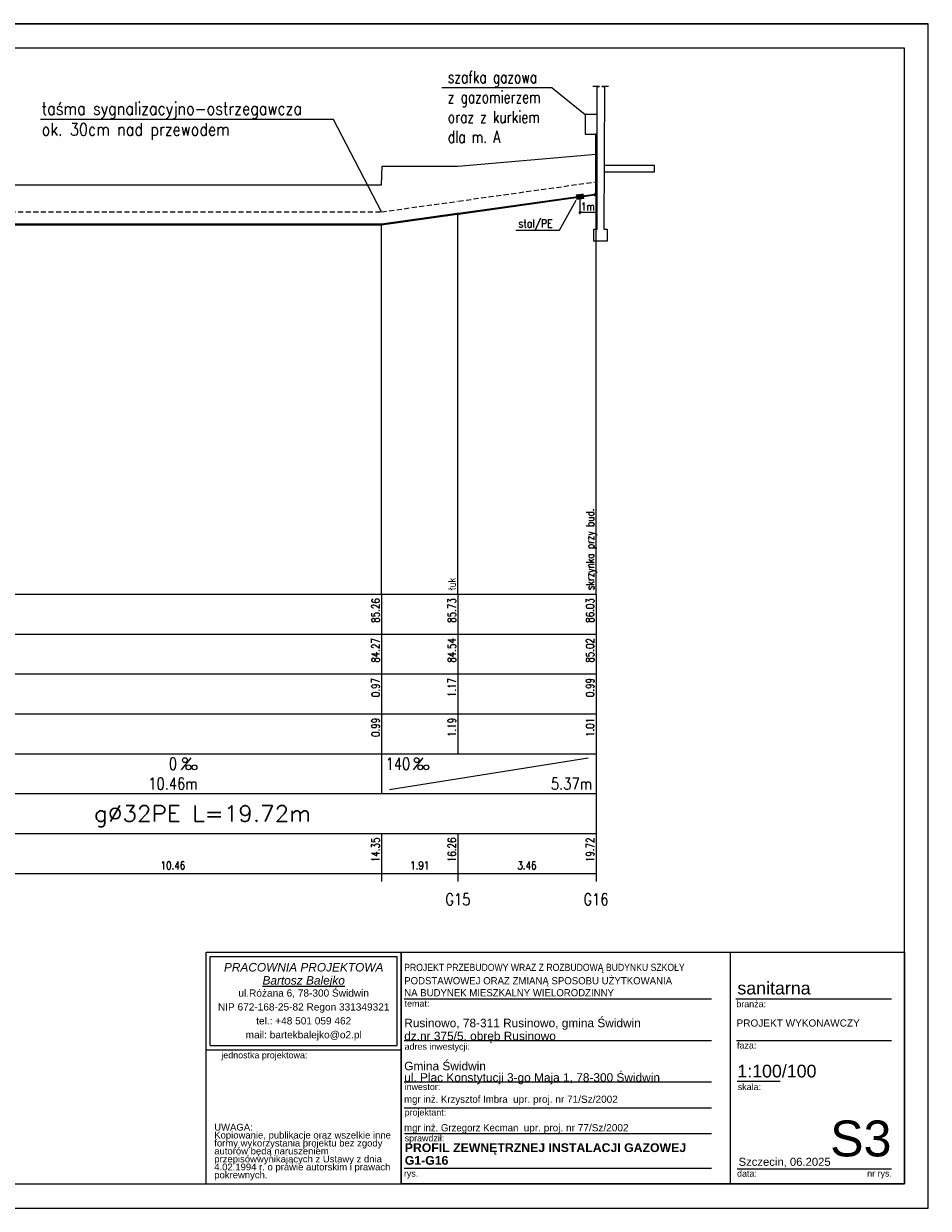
# Model space of a CAD drawing. Extents: x -2340 to 12549, y -755 to 9303.
# Tile 6 of 8: x 5720 to 7987, y 6333 to 9303. Entities that reach past the tile are written whole.
import ezdxf
from ezdxf.enums import TextEntityAlignment as Align

# ---------------------------------------------------------------- set-up
doc = ezdxf.new("R2010")
doc.units = 0
doc.header["$LTSCALE"] = 0.1
doc.header["$MEASUREMENT"] = 0
for name, pattern in [('4003', [3, 2, -1]), ('CENTER', [50.8, 31.75, -6.35, 6.35, -6.35]), ('DASHED', [19.05, 12.7, -6.35])]:
    doc.linetypes.add(name, pattern=pattern)
doc.layers.get('0').update_dxf_attribs({"linetype": 'CONTINUOUS'})
for name, color, linetype in [('#op-kan-san', 3, 'CONTINUOUS'), ('_odnosniki', 8, 'CONTINUOUS'), ('_TABELA', 7, 'CONTINUOUS'), ('BUDYNKI', 7, 'CONTINUOUS'), ('LICZBY', 7, 'CONTINUOUS'), ('LINIE_ODN', 7, 'CONTINUOUS'), ('LINIE_TABELI', 7, 'CONTINUOUS'), ('ODCINKI', 2, 'CONTINUOUS'), ('OPIS_PZ', 7, 'CONTINUOUS'), ('OPISRZĘDNA', 3, 'CONTINUOUS'), ('OSIE', 7, 'CENTER'), ('TER_ISTN', 8, 'CONTINUOUS'), ('WEZLY', 2, 'CONTINUOUS')]:
    doc.layers.add(name, color=color, linetype=linetype)
for name, color, linetype, lineweight in [('ARCH TABELA_Nr_Pióra__1', 7, 'CONTINUOUS', 25), ('ARCH TABELA_Nr_Pióra__21', 7, 'CONTINUOUS', 9), ('ARCH TABELA_Nr_Pióra__7', 7, 'CONTINUOUS', 13)]:
    doc.layers.add(name, color=color, linetype=linetype, lineweight=lineweight)
doc.styles.add('GENERATED_STYLE_10', font='ariali.ttf')
doc.styles.add('GENERATED_STYLE_11', font='arialbd.ttf')
doc.styles.add('GENERATED_STYLE_7', font='txt')
doc.styles.add('GENERATED_STYLE_9', font='arial.ttf')
doc.styles.add('ROMANS', font='romans', dxfattribs={"width": 0.8})
doc.styles.add('STYL13', font='SIMPLEX.SHX', dxfattribs={"width": 0.8})
doc.styles.add('STYL15', font='SIMPLEX.SHX', dxfattribs={"width": 0.8})
doc.styles.add('STYL2', font='SIMPLEX.SHX', dxfattribs={"width": 0.8})
doc.styles.add('STYL4', font='SIMPLEX.SHX', dxfattribs={"width": 0.8})
doc.styles.add('STYL5', font='SIMPLEX.SHX', dxfattribs={"width": 0.8})
doc.styles.add('STYL6', font='SIMPLEX.SHX', dxfattribs={"width": 0.8})

msp = doc.modelspace()

# ---------------------------------------------------------------- hatches: boundary and pattern name
at = {"layer": 'TER_ISTN'}
msp.add_hatch(color=7, dxfattribs=at).paths.add_polyline_path([(7105.15858, 8861.15199), (7124.95528, 8863.679), (7123.24661, 8877.06477), (7103.44991, 8874.53776)])

# ---------------------------------------------------------------- linework, layer by layer
at = {"layer": '#op-kan-san', "color": 7}
for q in [(6767.95579, 9142.04032), (7127.40259, 9075.4921)]:
    msp.add_line((7044.51324, 9142.04032), q, dxfattribs=at)
msp.add_line((7154.20259, 8829.7372), (7110.81915, 8829.7372))
at = {"layer": '_odnosniki', "color": 7, "lineweight": 0}
for p, q in [((6496.51922, 9062.52644), (5761.93869, 9062.52644)), ((6616.91259, 8831.0821), (6496.51922, 9062.52644))]:
    msp.add_line(p, q, dxfattribs=at)
at = {"layer": '_TABELA', "color": 7, "lineweight": 0}
msp.add_line((7062.86922, 8785.23765), (7104.19934, 8860.30262), dxfattribs=at)
at = {"layer": '_TABELA', "color": 7}
msp.add_lwpolyline([(3786.95739, 9302.8498), (7986.95739, 9302.8498), (3786.95739, 9302.8498), (3786.95739, 6332.8498), (7986.95739, 6332.8498), (7986.95739, 9302.8498)], dxfattribs=at)
msp.add_lwpolyline([(7926.95739, 9241.8498), (4036.95739, 9241.8498), (4036.95739, 6393.8498), (7926.95739, 6393.8498)], close=True, dxfattribs=at)
at = {"layer": 'ARCH TABELA_Nr_Pióra__21', "linetype": 'Continuous'}
for p, q in [((6176.95739, 6974.96682), (6666.31909, 6974.96682)), ((6176.95739, 6393.8498), (6176.95739, 6974.96682)), ((6176.95739, 6974.96682), (7926.95739, 6974.96682)), ((6187.59569, 6740.92426), (6187.59569, 6964.32852)), ((6187.59569, 6964.32852), (6655.6808, 6964.32852)), ((6655.6808, 6740.92426), (6655.6808, 6964.32852)), ((6666.31909, 6974.96682), (6666.31909, 6393.8498)), ((6666.31909, 6730.28597), (6666.31909, 6974.96682)), ((7490.78718, 6974.96682), (7490.78718, 6393.8498)), ((7926.95739, 6974.96682), (7926.95739, 6393.8498)), ((6666.31909, 6393.8498), (6666.31909, 6934.96682)), ((6673.5425, 6857.96682), (7443.52305, 6857.96682)), ((7504.71904, 6857.96682), (7894.65372, 6857.96682)), ((6673.5425, 6753.96682), (7443.52305, 6753.96682)), ((7506.46372, 6753.96682), (7894.65372, 6753.96682)), ((6176.95739, 6730.28597), (6666.31909, 6730.28597)), ((6187.59569, 6740.92426), (6655.6808, 6740.92426)), ((6673.5425, 6649.96682), (7443.52305, 6649.96682)), ((7507.64457, 6651.70086), (7615.60733, 6651.70086)), ((6673.5425, 6585.11003), (7443.52305, 6585.11003)), ((6674.61165, 6520.25324), (7443.52305, 6520.25324)), ((6673.5425, 6433.8498), (7443.52305, 6433.8498)), ((7507.64457, 6432.0905), (7735.82342, 6432.0905)), ((7735.82342, 6432.0905), (7894.65372, 6432.0905)), ((6176.95739, 6393.8498), (6666.31909, 6393.8498)), ((7926.95739, 6393.8498), (6666.31909, 6393.8498))]:
    msp.add_line(p, q, dxfattribs=at)
at = {"layer": 'BUDYNKI'}
for p, q in [((7162.96259, 9145.4921), (7146.29259, 9145.4921)), ((7157.40259, 8787.4921), (7157.40259, 9145.4921)), ((7157.40259, 9145.4921), (7162.96259, 9145.4921)), ((7185.18259, 9145.4921), (7168.51259, 9145.4921)), ((7168.51259, 9145.4921), (7174.07259, 9145.4921)), ((7175.07259, 9145.4921), (7174.07259, 8787.4921)), ((7149.07259, 8757.4921), (7149.07259, 8787.4921)), ((7149.07259, 8787.4921), (7157.40259, 8787.4921)), ((7174.07259, 8787.4921), (7182.40259, 8787.4921)), ((7182.40259, 8787.4921), (7182.40259, 8757.4921)), ((7182.40259, 8757.4921), (7149.07259, 8757.4921)), ((7164.73259, 8757.4921), (7164.73259, 8757.4921))]:
    msp.add_line(p, q, dxfattribs=at)
at = {"layer": 'LICZBY'}
for p, q in [((6138.91259, 7462.4921), (6114.91259, 7432.4921)), ((6719.91259, 7462.4921), (6695.91259, 7432.4921))]:
    msp.add_line(p, q, dxfattribs=at)
for centre in [(6123.91259, 7456.4921), (6704.91259, 7456.4921), (6132.91259, 7438.4921), (6147.91259, 7438.4921), (6713.91259, 7438.4921), (6728.91259, 7438.4921)]:
    msp.add_circle(centre, 6, dxfattribs=at)
at = {"layer": 'LINIE_ODN'}
for points in [[(7154.20259, 7872.4921), (7154.20259, 8975.4921)], [(6807.96259, 7872.4921), (6807.96259, 8826.2321)], [(6616.91259, 7872.4921), (6616.91259, 8799.4821)]]:
    msp.add_lwpolyline(points, dxfattribs=at)
at = {"layer": 'LINIE_TABELI'}
for p, q in [((7300.98144, 8947.4921), (7174.07259, 8947.4921)), ((7300.98144, 8931.76446), (7300.98144, 8947.4921)), ((7174.07259, 8931.76446), (7300.98144, 8931.76446)), ((7114.20259, 8825.00167), (7114.20259, 8874.036)), ((7116.63937, 8832.17398), (7111.76582, 8827.30043)), ((7154.20259, 8829.7372), (7114.20259, 8829.7372)), ((5182.17259, 7872.4921), (7154.20259, 7872.4921)), ((6616.91259, 7872.4921), (6616.91259, 7472.4921)), ((6807.96259, 7872.4921), (6807.96259, 7472.4921)), ((7154.20259, 7872.4921), (7154.20259, 7172.4921)), ((7154.20259, 7872.4921), (7154.20259, 7472.4921)), ((5182.17259, 7772.4921), (7154.20259, 7772.4921)), ((5182.17259, 7672.4921), (7154.20259, 7672.4921)), ((5182.17259, 7572.4921), (7154.20259, 7572.4921)), ((5182.17259, 7472.4921), (7154.20259, 7472.4921)), ((6616.91259, 7472.4921), (6616.91259, 7372.4921)), ((6616.91259, 7472.4921), (6616.91259, 7372.4921)), ((6636.91259, 7382.4921), (7134.20259, 7462.4921)), ((7154.20259, 7472.4921), (7154.20259, 7372.4921)), ((5182.17259, 7372.4921), (7154.20259, 7372.4921)), ((7154.20259, 7372.4921), (7154.20259, 7272.4921)), ((5182.17259, 7272.4921), (7154.20259, 7272.4921)), ((6616.91259, 7272.4921), (6616.91259, 7152.4921)), ((6807.96259, 7272.4921), (6807.96259, 7152.4921)), ((7154.20259, 7272.4921), (7154.20259, 7152.4921)), ((5182.17259, 7172.4921), (7154.20259, 7172.4921))]:
    msp.add_line(p, q, dxfattribs=at)
at = {"layer": 'LINIE_TABELI', "lineweight": 0}
msp.add_line((6952.86351, 8785.23765), (7062.86922, 8785.23765), dxfattribs=at)
at = {"layer": 'ODCINKI', "color": 7, "linetype": 'DASHED', "ltscale": 10}
for p, q in [((6809.56259, 8858.0621), (7150.25756, 8905.75568)), ((6616.91259, 8831.0821), (6806.36259, 8857.6121)), ((5572.51259, 8831.0821), (6616.91259, 8831.0821))]:
    msp.add_line(p, q, dxfattribs=at)
at = {"layer": 'ODCINKI'}
for p, q in [((6809.56259, 8828.0621), (7150.25756, 8875.75568)), ((7151.03603, 8872.66466), (6809.56259, 8824.8621)), ((7149.40259, 8875.636), (7149.40259, 8872.436)), ((6616.91259, 8801.0821), (6806.36259, 8827.6121)), ((6806.36259, 8824.4121), (6616.91259, 8797.8821)), ((6806.36259, 8827.6121), (6806.36259, 8824.4121)), ((6809.56259, 8828.0621), (6809.56259, 8824.8621)), ((5572.51259, 8801.0821), (6616.91259, 8801.0821)), ((6616.91259, 8797.8821), (5572.51259, 8797.8821)), ((6616.91259, 8801.0821), (6616.91259, 8797.8821)), ((6616.91259, 8801.0821), (6616.91259, 8797.8821))]:
    msp.add_line(p, q, dxfattribs=at)
at = {"layer": 'OSIE'}
for p, q in [((6809.56259, 8826.4621), (7149.40259, 8874.036)), ((6616.91259, 8799.4821), (6806.36259, 8826.0121)), ((5572.51259, 8799.4821), (6616.91259, 8799.4821))]:
    msp.add_line(p, q, dxfattribs=at)
at = {"layer": 'TER_ISTN'}
msp.add_lwpolyline([(5165.06125, 8945.4921), (5202.19259, 8945.4921), (5284.72259, 8945.4921), (5570.91259, 8898.4921), (6616.91259, 8898.4921), (6618.17259, 8945.4921), (6807.96259, 8945.4921), (7154.20259, 8975.4921)], dxfattribs=at)
at = {"layer": 'WEZLY'}
for p, q in [((7155.80259, 9025.4921), (7152.60259, 9025.4921)), ((7152.60259, 9025.4921), (7152.60259, 8878.836)), ((7155.80259, 8878.836), (7155.80259, 9025.4921)), ((7149.40259, 8875.956), (7149.40259, 8872.116)), ((7152.28259, 8878.836), (7156.12259, 8878.836)), ((6806.36259, 8827.6121), (6806.36259, 8824.4121)), ((6809.56259, 8824.8621), (6809.56259, 8828.0621))]:
    msp.add_line(p, q, dxfattribs=at)
msp.add_lwpolyline([(7127.40259, 9025.4921), (7157.40259, 9025.4921), (7157.40259, 9075.4921), (7127.40259, 9075.4921)], close=True, dxfattribs=at)
for points in [[(7149.40259, 8875.636), (7149.90259, 8875.676), (7150.39259, 8875.786), (7150.85259, 8875.986), (7151.28259, 8876.246), (7151.66259, 8876.576), (7151.99259, 8876.956), (7152.25259, 8877.386), (7152.44259, 8877.846), (7152.56259, 8878.336), (7152.60259, 8878.836)], [(7149.40259, 8872.436), (7150.40259, 8872.516), (7151.38259, 8872.746), (7152.30259, 8873.136), (7153.16259, 8873.656), (7153.92259, 8874.306), (7154.58259, 8875.076), (7155.10259, 8875.926), (7155.48259, 8876.856), (7155.72259, 8877.836), (7155.80259, 8878.836)], [(6806.36259, 8827.6121), (6807.96259, 8827.8321), (6809.56259, 8828.0621)], [(6806.36259, 8824.4121), (6807.96259, 8824.6321), (6809.56259, 8824.8621)]]:
    msp.add_lwpolyline(points, dxfattribs=at)

# ---------------------------------------------------------------- texts
at = {"layer": '_odnosniki', "color": 7, "lineweight": 0, "style": 'ROMANS', "width": 0.85}
for s, p in [('taśma sygnalizacyjno-ostrzegawcza', (5765.03264, 9074.62406)), ('ok. 30cm nad przewodem', (5765.03264, 9022.23866))]:
    msp.add_text(s, height=31.25, dxfattribs=at).set_placement(p)
at = {"layer": 'ARCH TABELA_Nr_Pióra__1', "color": 7, "linetype": 'Continuous', "style": 'GENERATED_STYLE_7', "width": 0.9}
msp.add_text('PROJEKT PRZEBUDOWY WRAZ Z ROZBUDOWĄ BUDYNKU SZKOŁY', height=18, dxfattribs=at).set_placement((6673.5425, 6927.9386))
at = {"layer": 'ARCH TABELA_Nr_Pióra__1', "color": 7, "linetype": 'Continuous', "style": 'GENERATED_STYLE_7'}
for s, p in [('PODSTAWOWEJ ORAZ ZMIANĄ SPOSOBU UŻYTKOWANIA', (6673.5425, 6894.4535)), ('NA BUDYNEK MIESZKALNY WIELORODZINNY', (6673.5425, 6864.3905))]:
    msp.add_text(s, height=18, dxfattribs=at).set_placement(p)
at = {"layer": 'ARCH TABELA_Nr_Pióra__1', "linetype": 'Continuous', "char_height": 22, "attachment_point": 1, "style": 'GENERATED_STYLE_11'}
for s, insert in [('PROFIL ZEWNĘTRZNEJ INSTALACJI GAZOWEJ', (6674.92016, 6495.87958)), ('G1-G16', (6674.92016, 6463.97283))]:
    msp.add_mtext(s, dxfattribs=dict(at, insert=insert))
at = {"layer": 'ARCH TABELA_Nr_Pióra__21', "linetype": 'Continuous', "insert": (6673.5425, 6643.83916), "char_height": 21.2765961, "attachment_point": 7, "line_spacing_factor": 0.807442, "style": 'GENERATED_STYLE_9'}
msp.add_mtext('{Gmina Świdwin\\Pul. Plac Konstytucji 3-go Maja 1, 78-300 Świdwin}', dxfattribs=at)
at = {"layer": 'ARCH TABELA_Nr_Pióra__7', "linetype": 'Continuous'}
for s, insert, char_height, attachment_point, line_spacing_factor, style in [('{PRACOWNIA PROJEKTOWA\\P\\LBartosz Balejko}', (6421.63824, 6947.83614), 21.2765982, 2, 0.926719, 'GENERATED_STYLE_10'), ('{Rusinowo, 78-311 Rusinowo, gmina Świdwin \\Pdz.nr 375/5, obręb Rusinowo}', (6673.5425, 6747.83916), 21.2765961, 7, 0.918867, 'GENERATED_STYLE_9'), ('PROJEKT WYKONAWCZY', (7506.46372, 6806.42406), 18, 1, 0.923713, 'GENERATED_STYLE_9')]:
    msp.add_mtext(s, dxfattribs=dict(at, insert=insert, char_height=char_height, attachment_point=attachment_point, line_spacing_factor=line_spacing_factor, style=style))
at = {"layer": 'ARCH TABELA_Nr_Pióra__7', "linetype": 'Continuous', "style": 'GENERATED_STYLE_9'}
for s, insert, char_height, attachment_point in [('sanitarna', (7508.58606, 6900.93448), 31.915957, 1), ('{temat:}', (6674.61165, 6854.31928), 15.957979, 1), ('{branża:}', (7505.89989, 6853.09223), 15.957979, 1), ('{adres inwestycji:}', (6674.61165, 6746.35356), 15.9579787, 1), ('{faza:}', (7507.64457, 6749.46249), 15.957979, 1), ('{jednostka projektowa:}', (6215.24994, 6724.82393), 15.9579787, 1), ('1:100/100', (7508.37533, 6692.82541), 31.915959, 1), ('{inwestor:}', (6674.61165, 6645.46249), 15.9579714, 1), ('{skala:}', (7509.41053, 6645.27222), 15.957979, 1), ('{projektant:}', (6674.61165, 6581.46249), 15.9579787, 1), ('S3', (7894.65372, 6552.94807), 90, 3), ('{sprawdził:}', (6674.82548, 6516.60571), 15.9579787, 1), ('Szczecin, 06.2025', (7511.51159, 6459.58419), 20.2127554, 1), ('{rys.}', (6672.81909, 6428.13478), 15.957979, 1), ('{data:}', (7507.78287, 6428.13478), 15.957979, 1), ('{nr rys.}', (7833.85966, 6428.44296), 15.957979, 1)]:
    msp.add_mtext(s, dxfattribs=dict(at, insert=insert, char_height=char_height, attachment_point=attachment_point))
for s, insert, char_height, width, attachment_point, line_spacing_factor in [('{ul.Różana 6, 78-300 Świdwin\\PNIP 672-168-25-82 Regon 331349321\\Ptel.: +48 501 059 462\\Pmail: bartekbalejko@o2.pl}', (6421.63824, 6881.64056), 18.0851735, 468.0851064, 2, 1.156383), ('{UWAGA:\\PKopiowanie, publikacje oraz wszelkie inne formy wykorzystania projektu bez zgody autorów będą naruszeniem przepisówwynikających z Ustawy z dnia 4.02.1994 r. o prawie autorskim i prawach pokrewnych.}', (6197.46785, 6544.82416), 17.0212766, 448.3407782, 1, 0.703415)]:
    msp.add_mtext(s, dxfattribs=dict(at, insert=insert, char_height=char_height, width=width, attachment_point=attachment_point, line_spacing_factor=line_spacing_factor))
at = {"layer": 'ARCH TABELA_Nr_Pióra__7', "color": 0, "linetype": 'Continuous', "char_height": 18, "attachment_point": 1, "style": 'GENERATED_STYLE_7'}
for s, insert, width in [('mgr inż. Krzysztof Imbra  \\fArial|b0|i0|c238;upr. proj. nr 71/Sz/2002', (6673.31909, 6615.29938), 759.0746624), ('mgr inż. Grzegorz Kecman  \\fArial|b0|i0|c238;upr. proj. nr 77/Sz/2002', (6673.31909, 6543.86625), 737.160071)]:
    msp.add_mtext(s, dxfattribs=dict(at, insert=insert, width=width))
at = {"layer": 'LICZBY', "style": 'STYL2', "width": 0.8}
for s, p in [('85.26', (6611.91259, 7862.4921)), ('85.73', (6802.96259, 7862.4921)), ('86.03', (7149.20259, 7862.4921)), ('84.27', (6611.91259, 7762.4921)), ('84.54', (6802.96259, 7762.4921)), ('85.02', (7149.20259, 7762.4921)), ('0.97', (6611.91259, 7662.4921)), ('1.17', (6802.96259, 7662.4921)), ('0.99', (7149.20259, 7662.4921)), ('0.99', (6611.91259, 7562.4921)), ('1.19', (6802.96259, 7562.4921)), ('1.01', (7149.20259, 7562.4921)), ('14.35', (6611.91259, 7262.4921)), ('16.26', (6802.96259, 7262.4921)), ('19.72', (7149.20259, 7262.4921))]:
    msp.add_text(s, height=20, rotation=90, dxfattribs=at).set_placement(p, align=Align.RIGHT)
at = {"layer": 'LICZBY', "width": 0.8}
for s, height, style, p in [('0', 30, 'STYL4', (6093.91259, 7432.4921)), ('10.46m', 30, 'STYL4', (6093.91259, 7382.4921)), ('10.46', 20, 'STYL6', (6093.91259, 7182.4921)), ('1.91', 20, 'STYL6', (6712.44259, 7182.4921)), ('3.46', 20, 'STYL6', (6981.08259, 7182.4921)), ('G15', 30, 'STYL13', (6807.96259, 7092.4921)), ('G16', 30, 'STYL13', (7154.20259, 7092.4921))]:
    msp.add_text(s, height=height, dxfattribs=dict(at, style=style)).set_placement(p, align=Align.CENTER)
at = {"layer": 'LICZBY', "style": 'STYL4', "width": 0.8}
msp.add_text('140', height=30, dxfattribs=at).set_placement((6626.91259, 7432.4921))
msp.add_text('5.37m', height=30, dxfattribs=at).set_placement((7144.20259, 7382.4921), align=Align.RIGHT)
at = {"layer": 'LICZBY', "style": 'STYL5', "width": 0.991667}
msp.add_text('g%%C32PE L=19.72m', height=40, dxfattribs=at).set_placement((5896.18259, 7302.4921), (6440.18259, 7302.4921), align=Align.FIT)
at = {"layer": 'LICZBY', "color": 7, "linetype": '4003', "lineweight": 0, "insert": (6782.88454, 9183.92381), "char_height": 30, "width": 2274.767954, "attachment_point": 1, "style": 'STYL4'}
msp.add_mtext('\\W0.75;szafka gazowa \\Pz gazomierzem \\Poraz z kurkiem\\Pdla m. A ', dxfattribs=at)
at = {"layer": 'OPIS_PZ', "style": 'STYL15', "width": 0.8}
for s, p in [('skrzynka przy bud.', (7149.20259, 7882.4921)), ('łuk', (6802.96259, 7882.4921))]:
    msp.add_text(s, height=20, rotation=90, dxfattribs=at).set_placement(p)
at = {"layer": 'OPISRZĘDNA', "color": 7, "lineweight": 0, "ltscale": 1200, "style": 'ROMANS', "width": 0.85}
msp.add_text('stal/PE', height=20, dxfattribs=at).set_placement((6959.62438, 8791.86278))
at = {"layer": 'OPISRZĘDNA', "color": 7, "lineweight": 0, "ltscale": 1200, "insert": (7133.65484, 8844.259), "char_height": 20, "attachment_point": 5, "style": 'ROMANS'}
msp.add_mtext('1m', dxfattribs=at)

doc.saveas('drawing.dxf')
